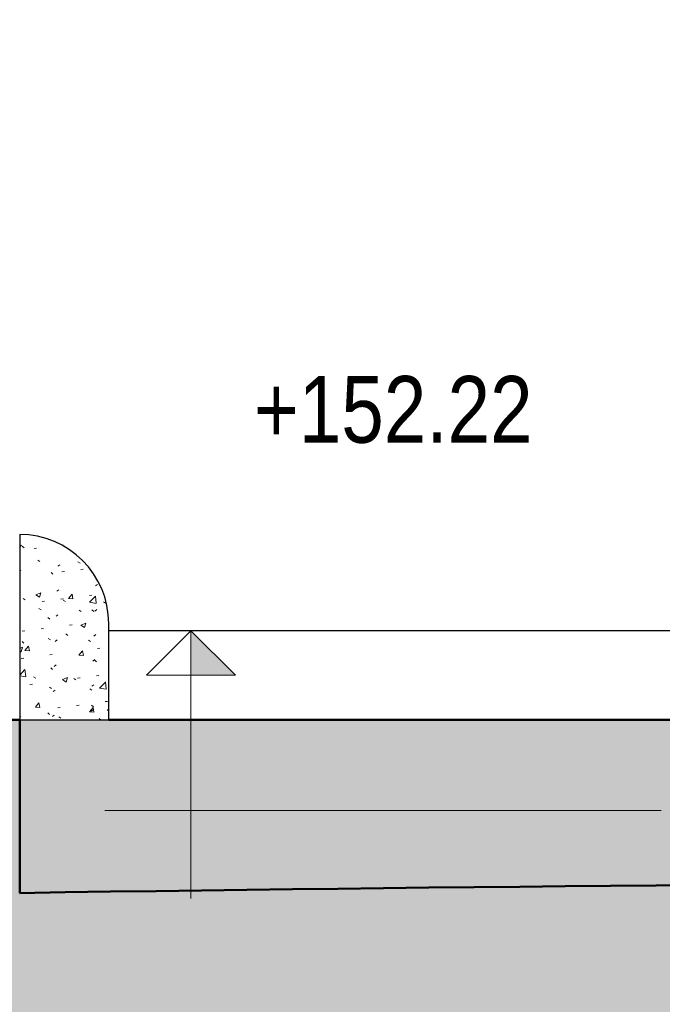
# Model space of a CAD drawing. Header units: millimetres. Extents: x -889928 to -835559, y 137213 to 158342.
# Tile 10 of 19: x -847958 to -847092, y 151716 to 153045. Entities that reach past the tile are written whole.
import ezdxf

# ---------------------------------------------------------------- set-up
doc = ezdxf.new("R2010")
doc.units = ezdxf.units.MM
doc.header["$XCLIPFRAME"] = 2
doc.linetypes.add('Tracejada', pattern=[6.35, 3.175, -3.175])
for name, color, linetype, lineweight in [('A-DETL', 90, 'Continuous', 50), ('A-DETL-GENF', 92, 'Continuous', 5), ('A-FLOR', 192, 'Continuous', 5), ('G-ANNO-DIMS', 111, 'Continuous', 5), ('G-ANNO-REFR', 1, 'Tracejada', 5)]:
    doc.layers.add(name, color=color, linetype=linetype, lineweight=lineweight)
doc.styles.add('Swis721 Cn BT', font='swissc.ttf', dxfattribs={"height": 90})
picture_1 = doc.add_image_def('image1.png', size_in_pixel=(1000, 904))
picture_2 = doc.add_image_def('image2.png', size_in_pixel=(1500, 1617))
picture_3 = doc.add_image_def('image3.png', size_in_pixel=(1556, 1639))

# ---------------------------------------------------------------- blocks, each defined once
blk = doc.blocks.new('Elevações de ponto - CORTE-427733-TRECHO 1 - CORTE ESCADA RAMPA')
at = {"layer": 'G-ANNO-DIMS'}
blk.add_hatch(color=256, dxfattribs=at).paths.add_polyline_path([(-869798.2, 149700.4), (-869858.1, 149640.6), (-869858.1, 149700.4)], flags=0)
for p, q in [((-869858.1, 150001.5), (-869858.1, 149640.6)), ((-869974.2, 149883.1), (-869224.2, 149883.1)), ((-869917.9, 149700.4), (-869858.1, 149700.4)), ((-869858.1, 149640.6), (-869917.9, 149700.4)), ((-869917.9, 149700.4), (-869858.1, 149640.6)), ((-869858.1, 149700.4), (-869917.9, 149700.4)), ((-869858.1, 149640.6), (-869858.1, 149700.4)), ((-869798.2, 149700.4), (-869858.1, 149700.4)), ((-869858.1, 149700.4), (-869858.1, 149640.6)), ((-869858.1, 149640.6), (-869798.2, 149700.4))]:
    blk.add_line(p, q, dxfattribs=at)

msp = doc.modelspace()

# ---------------------------------------------------------------- hatches: boundary and pattern name
at = {"layer": 'A-DETL-GENF'}
h = msp.add_hatch(dxfattribs=at)
h.set_pattern_fill('FP1_1', style=0, pattern_type=2)
h.set_pattern_definition([(50, (-853518.02, 150500), (72.87376, -6.37607), [7.62, -83.82]), (355, (-853518.02, 150500), (-14.097, 76.4224), [6.096, -67.056]), (100.451, (-853511.945, 150499.47), (58.777, 70.0469), [6.476, -71.236]), (46.184, (-853518.02, 150520.32), (108.4314, -16.8175), [11.43, -125.73]), (96.636, (-853508.98, 150518.92), (94.961, 98.9709), [9.714, -106.854]), (351.184, (-853518.02, 150520.32), (94.9623, 98.9702), [9.144, -100.584]), (21, (-853507.86, 150515.24), (60.64565, -40.90654), [7.62, -83.82]), (326, (-853507.86, 150515.24), (24.7208, 73.6749), [6.096, -67.056]), (71.451, (-853502.804, 150511.83), (85.3669, 32.7687), [6.476, -71.236]), (37.5, (-853518.018, 150500), (1.23552, 33.82243), [3.353, -62.89, 3.353, -64.719, -67.31]), (37.5, (-853518.018, 150500), (1.23552, 33.82243), [-134.315, 3.353, -63.957]), (7.5, (-853518.018, 150500), (26.72815, 40.07255), [3.353, -35.458, 3.353, -61.366, -25.654]), (7.5, (-853518.018, 150500), (26.72815, 40.07255), [-103.53, 3.353, -22.301]), (327.5, (-853540.675, 150500), (54.23632, -2.29212), [3.353, -22.047, 3.353, -75.895, -105.156]), (327.5, (-853540.675, 150500), (54.23632, -2.29212), [-104.648, 3.353, -101.803]), (317.5, (-853550.835, 150500), (59.25158, 10.17014), [3.353, -29.667, 3.353, -49.276, -74.676]), (317.5, (-853550.835, 150500), (59.25158, 10.17014), [-85.649, 3.353, -71.323])])
h.paths.add_polyline_path([(-847958.153, 152100), (-847838.153, 152100), (-847838.153, 152230), (-847842.242, 152261.058), (-847854.23, 152290), (-847873.3, 152314.853), (-847898.153, 152333.923), (-847927.094, 152345.911), (-847958.153, 152350)], flags=0)
h = msp.add_hatch(dxfattribs=at)
h.set_pattern_fill('FP1_4', color=252, style=0, pattern_type=2)
h.set_pattern_definition([(315, (-853518.02, 150500), (224.5064, 0), [158.75, -158.75]), (315, (-853475.92, 150542.1), (224.5064, 0), [158.75, -158.75]), (315, (-853433.82, 150584.2), (224.5064, 0), [158.75, -158.75]), (45, (-853405.75, 150584.2), (0, 224.5064), [158.75, -158.75]), (45, (-853363.65, 150542.1), (0, 224.5064), [158.75, -158.75]), (45, (-853321.55, 150500), (0, 224.5064), [158.75, -158.75])])
h.paths.add_polyline_path([(-881868.156, 142764.988), (-876454.782, 142764.988), (-875306.631, 143350), (-872119.951, 143350), (-872119.951, 146450), (-867112.697, 146450), (-857089.465, 149103.333), (-852214.542, 149103.333), (-847783.621, 149894.569), (-838286.71, 149894.569), (-838286.71, 152000), (-840115.222, 152000), (-840115.222, 151730), (-841252.283, 151781.568), (-842391.093, 151822.359), (-843533.669, 151852.369), (-844657.773, 151871.323), (-845755.607, 151879.753), (-846893.051, 151877.695), (-847958.153, 151866.282), (-847958.153, 152100), (-850167.8, 152100), (-852657.788, 151472.809), (-857093.585, 151472.809), (-857093.585, 151204.091), (-857452.296, 151113.939), (-861924.956, 151113.939), (-861924.956, 150920.122), (-867339.773, 149486.721), (-869793.322, 149486.721), (-869793.322, 149246.721), (-871053.322, 149246.721), (-871053.322, 149106.721), (-875084.951, 149106.721), (-875084.951, 144228.554), (-877618.437, 144228.554), (-877391.891, 144850.984), (-879868.968, 143998.058), (-882289.005, 142764.988)], flags=0)
h = msp.add_hatch(dxfattribs=at)
h.set_pattern_fill('FP1_3', style=0, pattern_type=2)
h.set_pattern_definition([(0, (-853492.62, 150500), (127, 127), [38.1, -88.9]), (0, (-853416.42, 150512.7), (127, 127), [31.75, -95.25]), (0, (-853422.77, 150519.05), (127, 127), [25.4, -101.6]), (0, (-853460.87, 150550.8), (127, 127), [19.05, -19.05, 25.4, -63.5]), (0, (-853460.87, 150557.15), (127, 127), [25.4, -6.35, 31.75, -63.5]), (0, (-853518.02, 150582.55), (127, 127), [31.75, -95.25]), (0, (-853397.37, 150588.9), (127, 127), [31.75, -95.25]), (90, (-853518.02, 150525.4), (-127, 127), [19.05, -107.95]), (90, (-853498.97, 150620.65), (-127, 127), [12.7, -114.3]), (90, (-853492.62, 150500), (-127, 127), [19.05, -107.95]), (90, (-853479.92, 150614.3), (-127, 127), [6.35, -120.65]), (90, (-853473.57, 150563.5), (-127, 127), [19.05, -107.95]), (90, (-853460.87, 150519.05), (-127, 127), [31.75, -95.25]), (90, (-853448.17, 150607.95), (-127, 127), [19.05, -107.95]), (90, (-853435.47, 150557.15), (-127, 127), [25.4, -101.6]), (90, (-853429.12, 150557.15), (-127, 127), [25.4, -101.6]), (90, (-853416.42, 150500), (-127, 127), [12.7, -114.3]), (90, (-853397.37, 150519.05), (-127, 127), [31.75, -95.25]), (45, (-853505.32, 150512.7), (0, 127.0006), [53.882, -125.724]), (45, (-853492.62, 150519.05), (0, 127.0006), [26.941, -152.664]), (45, (-853435.47, 150588.9), (0, 127.0006), [35.921, -143.684]), (45, (-853435.47, 150595.25), (0, 127.0006), [26.941, -152.664]), (135, (-853479.92, 150582.55), (-127.0006, 1e-14), [8.98, -170.625]), (135, (-853505.32, 150512.7), (-127.0006, 1e-14), [17.96, -161.645]), (135, (-853467.22, 150550.8), (-127.0006, 1e-14), [17.96, -161.645]), (135, (-853435.47, 150582.55), (-127.0006, 1e-14), [17.96, -161.645]), (135, (-853397.37, 150607.95), (-127.0006, 1e-14), [26.941, -152.664]), (135, (-853397.37, 150601.6), (-127.0006, 1e-14), [17.96, -161.645]), (135, (-853403.72, 150614.3), (-127.0006, 1e-14), [17.96, -161.645]), (135, (-853441.82, 150500), (-127.0006, 1e-14), [26.941, -152.664]), (26.565, (-853403.72, 150576.2), (126.99972, -0.00011), [14.199, -269.782]), (26.565, (-853435.47, 150544.45), (126.99972, -0.00011), [14.199, -269.782]), (26.565, (-853479.92, 150582.55), (126.99972, -0.00011), [28.397, -255.583]), (26.565, (-853473.57, 150614.3), (126.99972, -0.00011), [28.397, -255.583]), (26.565, (-853473.57, 150582.55), (126.99972, -0.00011), [28.397, -255.583]), (26.565, (-853397.37, 150607.95), (126.99972, -0.00011), [28.397, -255.583]), (26.565, (-853518.02, 150544.45), (126.99972, -0.00011), [42.597, -241.384]), (26.565, (-853518.02, 150550.8), (126.99972, -0.00011), [42.597, -241.384]), (26.565, (-853518.02, 150601.6), (126.99972, -0.00011), [42.597, -241.384]), (63.435, (-853454.52, 150595.25), (-0.00011, 126.99972), [14.199, -269.782]), (63.435, (-853397.37, 150588.9), (-0.00011, 126.99972), [14.199, -170.392, 28.397, -70.993]), (63.435, (-853410.07, 150576.2), (-0.00011, 126.99972), [28.397, -255.583]), (63.435, (-853486.27, 150588.9), (-0.00011, 126.99972), [28.397, -255.583]), (63.435, (-853492.62, 150588.9), (-0.00011, 126.99972), [28.397, -255.583]), (63.435, (-853448.17, 150601.6), (-0.00011, 126.99972), [42.597, -241.384]), (116.565, (-853479.92, 150569.85), (0.00011, 126.99972), [14.199, -269.782]), (116.565, (-853397.37, 150557.15), (0.00011, 126.99972), [14.199, -269.782]), (116.565, (-853422.77, 150519.05), (0.00011, 126.99972), [28.397, -255.583]), (116.565, (-853429.12, 150525.4), (0.00011, 126.99972), [28.397, -255.583]), (116.565, (-853416.42, 150614.3), (0.00011, 126.99972), [28.397, -255.583]), (116.565, (-853518.02, 150550.8), (0.00011, 126.99972), [28.397, -255.583]), (116.565, (-853454.52, 150500), (0.00011, 126.99972), [42.597, -241.384]), (153.435, (-853410.07, 150576.2), (-126.99972, -0.00011), [28.397, -255.583]), (153.435, (-853403.72, 150569.85), (-126.99972, -0.00011), [28.397, -255.583]), (153.435, (-853498.97, 150506.35), (-126.99972, -0.00011), [14.199, -269.782]), (153.435, (-853460.87, 150557.15), (-126.99972, -0.00011), [14.199, -269.782]), (153.435, (-853435.47, 150595.25), (-126.99972, -0.00011), [14.199, -269.782])])
h.paths.add_polyline_path([(-840115.222, 151730), (-840115.222, 152000), (-838293.063, 152000), (-838293.063, 152100), (-847958.153, 152100), (-847958.121, 151866.282), (-846837.433, 151878.291), (-845716.649, 151879.806), (-844595.901, 151870.827), (-843475.286, 151851.355), (-842354.902, 151821.391), (-841234.848, 151780.938)], flags=0)

# ---------------------------------------------------------------- linework, layer by layer
at = {"layer": 'A-DETL', "lineweight": 25}
for p, q in [((-847958.153, 152350), (-847958.153, 152100)), ((-847838.153, 152100), (-847838.153, 152230)), ((-847958.153, 152100), (-847838.153, 152100))]:
    msp.add_line(p, q, dxfattribs=at)
at = {"layer": 'A-DETL'}
for p, q in [((-847958.153, 152100), (-850167.8, 152100)), ((-847958.153, 151866.282), (-847958.153, 152100)), ((-840135.94, 152100), (-847838.153, 152100))]:
    msp.add_line(p, q, dxfattribs=at)
at = {"layer": 'A-DETL', "lineweight": 25}
msp.add_arc((-847958.153, 152230), 120, 360, 90, dxfattribs=at)
at = {"layer": 'A-DETL'}
msp.add_arc((-846115.222, 32179.569), 119700.9, 87.12684871, 90.88216817, dxfattribs=at)
at = {"layer": 'A-FLOR', "lineweight": 25}
msp.add_line((-846773.471, 152220), (-847838.153, 152220), dxfattribs=at)

# ---------------------------------------------------------------- block references
at = {"layer": 'G-ANNO-DIMS', "extrusion": (0, 0, -1), "rotation": 180}
msp.add_blockref('Elevações de ponto - CORTE-427733-TRECHO 1 - CORTE ESCADA RAMPA', (-22130.847, 301860.568), dxfattribs=at)

# ---------------------------------------------------------------- texts
at = {"layer": 'G-ANNO-DIMS', "insert": (-847642.091, 152563.84), "char_height": 90, "width": 515.6309, "attachment_point": 1, "line_spacing_factor": 0.961347, "style": 'Swis721 Cn BT'}
msp.add_mtext('+152.22', dxfattribs=at)

# ---------------------------------------------------------------- pictures from other files: only their frames are drawn
at = {"layer": 'G-ANNO-REFR'}
image = msp.add_image(picture_2, insert=(-859300.354, 150581.465), size_in_units=(3710.145, 4000), dxfattribs=at)
image.set_boundary_path([(-12382.7142, 4776.35474), (-12382.7142, -1520.8903), (8495.6518, -1520.8903), (8495.6518, 4776.35474), (-12382.7142, 4776.35474)])
image.dxf.flags = 15
image = msp.add_image(picture_3, insert=(-857492.663, 150711.32), size_in_units=(6644.068, 7000), dxfattribs=at)
image.set_boundary_path([(-7596.1878, 3499.31283), (-7596.1878, -148.0711), (4497.8594, -148.0711), (4497.8594, 3499.31283), (-7596.1878, 3499.31283)])
image.dxf.flags = 15
image = msp.add_image(picture_1, insert=(-862750.776, 150912.355), size_in_units=(5528, 5000), dxfattribs=at)
image.set_boundary_path([(-4916.30857, 2376.84007), (-4916.30857, -439.59012), (4425.4381, -439.59012), (4425.4381, 2376.84007), (-4916.30857, 2376.84007)])
image.dxf.flags = 15

doc.saveas('drawing.dxf')
